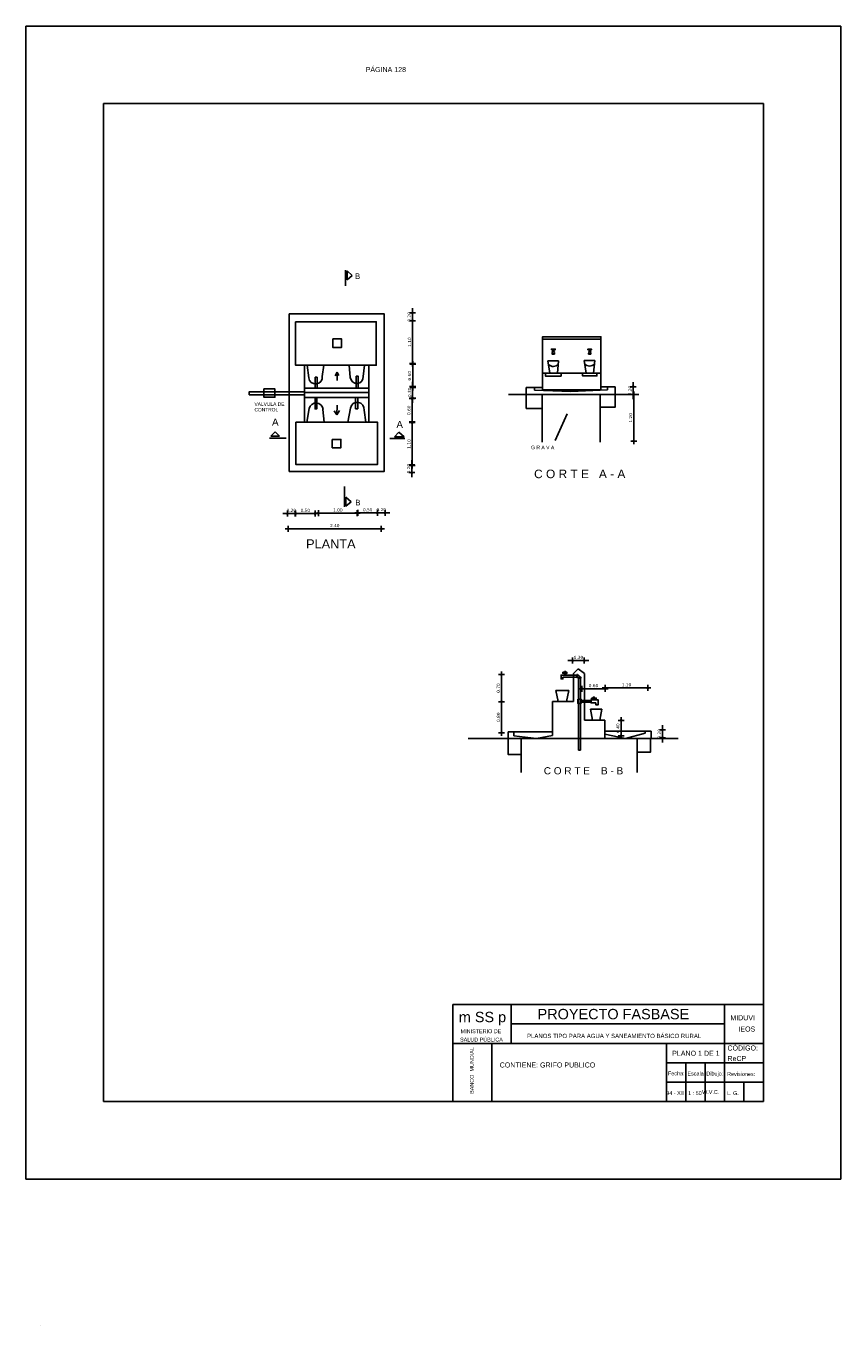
# Model space of a CAD drawing. Header units: metres. Extents: x 2413 to 4131, y 3282 to 4239.
# Tile 3 of 57: x 2461 to 2482, y 4204 to 4237. Entities that reach past the tile are written whole.
import ezdxf
from ezdxf.enums import TextEntityAlignment as Align

# ---------------------------------------------------------------- set-up
doc = ezdxf.new("R2010")
doc.units = ezdxf.units.M
for name, color, linetype in [('Cota', 7, 'Continuous'), ('Cotas', 7, 'Continuous'), ('Dibujo', 7, 'Continuous'), ('Plano', 1, 'Continuous'), ('Texto', 170, 'Continuous')]:
    doc.layers.add(name, color=color, linetype=linetype)
doc.styles.add('Annotative', font='arial.ttf')
doc.styles.get("Standard").update_dxf_attribs({"font": 'arial.ttf'})
doc.styles.add('verdana', font='verdana.ttf')
doc.dimstyles.new('ISO', dxfattribs={"dimtxt": 0.08, "dimasz": 0.06, "dimexe": 0.1, "dimexo": 0.1, "dimgap": 0.04, "dimtad": 1, "dimzin": 1, "dimdsep": 46, "dimtxsty": 'verdana', "dimblk1": 'PAB', "dimblk2": 'PAB', "dimsah": 1, "dimcen": 0, "dimse1": 1, "dimse2": 1, "dimclrd": 7, "dimclre": 8, "dimclrt": 7, "dimadec": 0, "dimazin": 0, "dimtfac": 1, "dimtix": 1, "dimtmove": 0, "dimatfit": 3, "dimldrblk": 'PAB', "dimfxl": 0.1, "dimtvp": 1, "dimtolj": 1, "dimtzin": 1, "dimarcsym": 0})

# ---------------------------------------------------------------- blocks, each defined once
blk = doc.blocks.new('PAB')
at = {"layer": 'Cotas'}
for p, q in [((-1.3, 0), (1.3, 0)), ((0, 1.3), (0, -1.3))]:
    blk.add_line(p, q, dxfattribs=at)
at = {"layer": 'Cotas', "const_width": 0.6}
blk.add_lwpolyline([(-0.3, 0, 1), (0.3, 0, 1)], format="xyb", close=True, dxfattribs=at)
blk = doc.blocks.new('*D913')
at = {"layer": 'Cota', "color": 7, "lineweight": -2, "transparency": 16777216}
for p, q in [((2471.305, 4229.684), (2471.305, 4229.744)), ((2471.305, 4229.624), (2471.305, 4229.424)), ((2471.305, 4229.364), (2471.305, 4229.304))]:
    blk.add_line(p, q, dxfattribs=at)
at = {"layer": 'Defpoints', "color": 0, "transparency": 16777216}
for p in [(2471.3, 4229.624), (2471.3, 4229.424), (2471.305, 4229.424)]:
    blk.add_point(p, dxfattribs=at)
at = {"layer": 'Cota', "color": 7, "lineweight": -2, "transparency": 16777216, "xscale": 0.06, "yscale": 0.06, "zscale": 0.06}
for p, rotation in [((2471.305, 4229.624), 270), ((2471.305, 4229.424), 90)]:
    blk.add_blockref('PAB', p, dxfattribs=dict(at, rotation=rotation))
at = {"layer": 'Cota', "color": 7, "transparency": 16777216, "insert": (2471.223, 4229.524), "char_height": 0.08, "attachment_point": 5, "rotation": 90, "style": 'verdana'}
blk.add_mtext('\\A1;0.20', dxfattribs=at)
blk = doc.blocks.new('*D914')
at = {"layer": 'Cota', "color": 7, "lineweight": -2, "transparency": 16777216}
blk.add_line((2471.31, 4229.364), (2471.31, 4228.384), dxfattribs=at)
at = {"layer": 'Defpoints', "color": 0, "transparency": 16777216}
for p in [(2471.305, 4229.424), (2471.305, 4228.324), (2471.31, 4228.324)]:
    blk.add_point(p, dxfattribs=at)
at = {"layer": 'Cota', "color": 7, "lineweight": -2, "transparency": 16777216, "xscale": 0.06, "yscale": 0.06, "zscale": 0.06}
for p, rotation in [((2471.31, 4229.424), 90), ((2471.31, 4228.324), 270)]:
    blk.add_blockref('PAB', p, dxfattribs=dict(at, rotation=rotation))
at = {"layer": 'Cota', "color": 7, "transparency": 16777216, "insert": (2471.229, 4228.874), "char_height": 0.08, "attachment_point": 5, "rotation": 90, "style": 'verdana'}
blk.add_mtext('\\A1;1.10', dxfattribs=at)
blk = doc.blocks.new('*D915')
at = {"layer": 'Cota', "color": 7, "lineweight": -2, "transparency": 16777216}
blk.add_line((2471.314, 4227.766), (2471.314, 4228.246), dxfattribs=at)
at = {"layer": 'Defpoints', "color": 0, "transparency": 16777216}
for p in [(2471.277, 4228.306), (2471.314, 4228.306), (2471.277, 4227.706)]:
    blk.add_point(p, dxfattribs=at)
at = {"layer": 'Cota', "color": 7, "lineweight": -2, "transparency": 16777216, "xscale": 0.06, "yscale": 0.06, "zscale": 0.06}
for p, rotation in [((2471.314, 4228.306), 90), ((2471.314, 4227.706), 270)]:
    blk.add_blockref('PAB', p, dxfattribs=dict(at, rotation=rotation))
at = {"layer": 'Cota', "color": 7, "transparency": 16777216, "insert": (2471.233, 4228.006), "char_height": 0.08, "attachment_point": 5, "rotation": 90, "style": 'verdana'}
blk.add_mtext('\\A1;0.60', dxfattribs=at)
blk = doc.blocks.new('*D916')
at = {"layer": 'Cota', "color": 7, "lineweight": -2, "transparency": 16777216}
for p, q in [((2471.312, 4227.789), (2471.312, 4227.849)), ((2471.312, 4227.429), (2471.312, 4227.729)), ((2471.312, 4227.369), (2471.312, 4227.309))]:
    blk.add_line(p, q, dxfattribs=at)
at = {"layer": 'Defpoints', "color": 0, "transparency": 16777216}
for p in [(2471.3, 4227.729), (2471.312, 4227.729), (2471.3, 4227.429)]:
    blk.add_point(p, dxfattribs=at)
at = {"layer": 'Cota', "color": 7, "lineweight": -2, "transparency": 16777216, "xscale": 0.06, "yscale": 0.06, "zscale": 0.06}
for p, rotation in [((2471.312, 4227.729), 270), ((2471.312, 4227.429), 90)]:
    blk.add_blockref('PAB', p, dxfattribs=dict(at, rotation=rotation))
at = {"layer": 'Cota', "color": 7, "transparency": 16777216, "insert": (2471.23, 4227.579), "char_height": 0.08, "attachment_point": 5, "rotation": 90, "style": 'verdana'}
blk.add_mtext('\\A1;0.30', dxfattribs=at)
blk = doc.blocks.new('*D917')
at = {"layer": 'Cota', "color": 7, "lineweight": -2, "transparency": 16777216}
blk.add_line((2471.297, 4226.878), (2471.297, 4227.358), dxfattribs=at)
at = {"layer": 'Defpoints', "color": 0, "transparency": 16777216}
for p in [(2471.297, 4227.418), (2471.297, 4227.418), (2471.297, 4226.818)]:
    blk.add_point(p, dxfattribs=at)
at = {"layer": 'Cota', "color": 7, "lineweight": -2, "transparency": 16777216, "xscale": 0.06, "yscale": 0.06, "zscale": 0.06}
for p, rotation in [((2471.297, 4227.418), 90), ((2471.297, 4226.818), 270)]:
    blk.add_blockref('PAB', p, dxfattribs=dict(at, rotation=rotation))
at = {"layer": 'Cota', "color": 7, "transparency": 16777216, "insert": (2471.216, 4227.118), "char_height": 0.08, "attachment_point": 5, "rotation": 90, "style": 'verdana'}
blk.add_mtext('\\A1;0.60', dxfattribs=at)
blk = doc.blocks.new('*D918')
at = {"layer": 'Cota', "color": 7, "lineweight": -2, "transparency": 16777216}
blk.add_line((2471.302, 4226.74), (2471.302, 4225.76), dxfattribs=at)
at = {"layer": 'Defpoints', "color": 0, "transparency": 16777216}
for p in [(2471.297, 4226.8), (2471.297, 4225.7), (2471.302, 4225.7)]:
    blk.add_point(p, dxfattribs=at)
at = {"layer": 'Cota', "color": 7, "lineweight": -2, "transparency": 16777216, "xscale": 0.06, "yscale": 0.06, "zscale": 0.06}
for p, rotation in [((2471.302, 4226.8), 90), ((2471.302, 4225.7), 270)]:
    blk.add_blockref('PAB', p, dxfattribs=dict(at, rotation=rotation))
at = {"layer": 'Cota', "color": 7, "transparency": 16777216, "insert": (2471.22, 4226.25), "char_height": 0.08, "attachment_point": 5, "rotation": 90, "style": 'verdana'}
blk.add_mtext('\\A1;1.10', dxfattribs=at)
blk = doc.blocks.new('*D919')
at = {"layer": 'Cota', "color": 7, "lineweight": -2, "transparency": 16777216}
for p, q in [((2471.291, 4225.773), (2471.291, 4225.833)), ((2471.291, 4225.513), (2471.291, 4225.713)), ((2471.291, 4225.453), (2471.291, 4225.393))]:
    blk.add_line(p, q, dxfattribs=at)
at = {"layer": 'Defpoints', "color": 0, "transparency": 16777216}
for p in [(2471.289, 4225.713), (2471.291, 4225.713), (2471.289, 4225.513)]:
    blk.add_point(p, dxfattribs=at)
at = {"layer": 'Cota', "color": 7, "lineweight": -2, "transparency": 16777216, "xscale": 0.06, "yscale": 0.06, "zscale": 0.06}
for p, rotation in [((2471.291, 4225.713), 270), ((2471.291, 4225.513), 90)]:
    blk.add_blockref('PAB', p, dxfattribs=dict(at, rotation=rotation))
at = {"layer": 'Cota', "color": 7, "transparency": 16777216, "insert": (2471.209, 4225.613), "char_height": 0.08, "attachment_point": 5, "rotation": 90, "style": 'verdana'}
blk.add_mtext('\\A1;0.20', dxfattribs=at)
blk = doc.blocks.new('*D920')
at = {"layer": 'Cota', "color": 7, "lineweight": -2, "transparency": 16777216}
for p, q in [((2470.343, 4224.477), (2470.283, 4224.477)), ((2470.603, 4224.477), (2470.403, 4224.477)), ((2470.663, 4224.477), (2470.723, 4224.477))]:
    blk.add_line(p, q, dxfattribs=at)
at = {"layer": 'Defpoints', "color": 0, "transparency": 16777216}
for p in [(2470.403, 4224.477), (2470.403, 4224.465), (2470.603, 4224.465)]:
    blk.add_point(p, dxfattribs=at)
at = {"layer": 'Cota', "color": 7, "lineweight": -2, "transparency": 16777216, "xscale": 0.06, "yscale": 0.06, "zscale": 0.06}
blk.add_blockref('PAB', (2470.403, 4224.477), dxfattribs=at)
at = {"layer": 'Cota', "color": 7, "lineweight": -2, "transparency": 16777216, "xscale": 0.06, "yscale": 0.06, "zscale": 0.06, "rotation": 180}
blk.add_blockref('PAB', (2470.603, 4224.477), dxfattribs=at)
at = {"layer": 'Cota', "color": 7, "transparency": 16777216, "insert": (2470.503, 4224.559), "char_height": 0.08, "attachment_point": 5, "style": 'verdana'}
blk.add_mtext('\\A1;0.20', dxfattribs=at)
blk = doc.blocks.new('*D921')
at = {"layer": 'Cota', "color": 7, "lineweight": -2, "transparency": 16777216}
blk.add_line((2470.343, 4224.474), (2469.963, 4224.474), dxfattribs=at)
at = {"layer": 'Defpoints', "color": 0, "transparency": 16777216}
for p in [(2469.903, 4224.477), (2469.903, 4224.474), (2470.403, 4224.477)]:
    blk.add_point(p, dxfattribs=at)
at = {"layer": 'Cota', "color": 7, "lineweight": -2, "transparency": 16777216, "xscale": 0.06, "yscale": 0.06, "zscale": 0.06, "rotation": 180}
blk.add_blockref('PAB', (2469.903, 4224.474), dxfattribs=at)
at = {"layer": 'Cota', "color": 7, "lineweight": -2, "transparency": 16777216, "xscale": 0.06, "yscale": 0.06, "zscale": 0.06}
blk.add_blockref('PAB', (2470.403, 4224.474), dxfattribs=at)
at = {"layer": 'Cota', "color": 7, "transparency": 16777216, "insert": (2470.153, 4224.556), "char_height": 0.08, "attachment_point": 5, "style": 'verdana'}
blk.add_mtext('\\A1;0.50', dxfattribs=at)
blk = doc.blocks.new('*D922')
at = {"layer": 'Cota', "color": 7, "lineweight": -2, "transparency": 16777216}
blk.add_line((2469.825, 4224.468), (2468.945, 4224.468), dxfattribs=at)
at = {"layer": 'Defpoints', "color": 0, "transparency": 16777216}
for p in [(2468.885, 4224.474), (2468.885, 4224.468), (2469.885, 4224.474)]:
    blk.add_point(p, dxfattribs=at)
at = {"layer": 'Cota', "color": 7, "lineweight": -2, "transparency": 16777216, "xscale": 0.06, "yscale": 0.06, "zscale": 0.06, "rotation": 180}
blk.add_blockref('PAB', (2468.885, 4224.468), dxfattribs=at)
at = {"layer": 'Cota', "color": 7, "lineweight": -2, "transparency": 16777216, "xscale": 0.06, "yscale": 0.06, "zscale": 0.06}
blk.add_blockref('PAB', (2469.885, 4224.468), dxfattribs=at)
at = {"layer": 'Cota', "color": 7, "transparency": 16777216, "insert": (2469.385, 4224.549), "char_height": 0.08, "attachment_point": 5, "style": 'verdana'}
blk.add_mtext('\\A1;1.00', dxfattribs=at)
blk = doc.blocks.new('*D923')
at = {"layer": 'Cota', "color": 7, "lineweight": -2, "transparency": 16777216}
blk.add_line((2468.357, 4224.459), (2468.737, 4224.459), dxfattribs=at)
at = {"layer": 'Defpoints', "color": 0, "transparency": 16777216}
for p in [(2468.297, 4224.474), (2468.797, 4224.474), (2468.797, 4224.459)]:
    blk.add_point(p, dxfattribs=at)
at = {"layer": 'Cota', "color": 7, "lineweight": -2, "transparency": 16777216, "xscale": 0.06, "yscale": 0.06, "zscale": 0.06, "rotation": 180}
blk.add_blockref('PAB', (2468.297, 4224.459), dxfattribs=at)
at = {"layer": 'Cota', "color": 7, "lineweight": -2, "transparency": 16777216, "xscale": 0.06, "yscale": 0.06, "zscale": 0.06}
blk.add_blockref('PAB', (2468.797, 4224.459), dxfattribs=at)
at = {"layer": 'Cota', "color": 7, "transparency": 16777216, "insert": (2468.547, 4224.54), "char_height": 0.08, "attachment_point": 5, "style": 'verdana'}
blk.add_mtext('\\A1;0.50', dxfattribs=at)
blk = doc.blocks.new('*D924')
at = {"layer": 'Cota', "color": 7, "lineweight": -2, "transparency": 16777216}
for p, q in [((2468.027, 4224.459), (2467.967, 4224.459)), ((2468.087, 4224.459), (2468.287, 4224.459)), ((2468.347, 4224.459), (2468.407, 4224.459))]:
    blk.add_line(p, q, dxfattribs=at)
at = {"layer": 'Defpoints', "color": 0, "transparency": 16777216}
for p in [(2468.087, 4224.474), (2468.287, 4224.474), (2468.287, 4224.459)]:
    blk.add_point(p, dxfattribs=at)
at = {"layer": 'Cota', "color": 7, "lineweight": -2, "transparency": 16777216, "xscale": 0.06, "yscale": 0.06, "zscale": 0.06}
blk.add_blockref('PAB', (2468.087, 4224.459), dxfattribs=at)
at = {"layer": 'Cota', "color": 7, "lineweight": -2, "transparency": 16777216, "xscale": 0.06, "yscale": 0.06, "zscale": 0.06, "rotation": 180}
blk.add_blockref('PAB', (2468.287, 4224.459), dxfattribs=at)
at = {"layer": 'Cota', "color": 7, "transparency": 16777216, "insert": (2468.187, 4224.54), "char_height": 0.08, "attachment_point": 5, "style": 'verdana'}
blk.add_mtext('\\A1;0.20', dxfattribs=at)
blk = doc.blocks.new('*D925')
at = {"layer": 'Cota', "color": 7, "lineweight": -2, "transparency": 16777216}
blk.add_line((2468.165, 4224.065), (2470.445, 4224.065), dxfattribs=at)
at = {"layer": 'Defpoints', "color": 0, "transparency": 16777216}
for p in [(2468.105, 4224.065), (2470.505, 4224.065), (2470.505, 4224.065)]:
    blk.add_point(p, dxfattribs=at)
at = {"layer": 'Cota', "color": 7, "lineweight": -2, "transparency": 16777216, "xscale": 0.06, "yscale": 0.06, "zscale": 0.06, "rotation": 180}
blk.add_blockref('PAB', (2468.105, 4224.065), dxfattribs=at)
at = {"layer": 'Cota', "color": 7, "lineweight": -2, "transparency": 16777216, "xscale": 0.06, "yscale": 0.06, "zscale": 0.06}
blk.add_blockref('PAB', (2470.505, 4224.065), dxfattribs=at)
at = {"layer": 'Cota', "color": 7, "transparency": 16777216, "insert": (2469.305, 4224.147), "char_height": 0.08, "attachment_point": 5, "style": 'verdana'}
blk.add_mtext('\\A1;2.40', dxfattribs=at)
blk = doc.blocks.new('*D926')
at = {"layer": 'Cota', "color": 7, "lineweight": -2, "transparency": 16777216}
blk.add_line((2477.01, 4226.383), (2477.01, 4227.463), dxfattribs=at)
at = {"layer": 'Defpoints', "color": 0, "transparency": 16777216}
for p in [(2477.01, 4227.523), (2477.015, 4227.523), (2477.015, 4226.323)]:
    blk.add_point(p, dxfattribs=at)
at = {"layer": 'Cota', "color": 7, "lineweight": -2, "transparency": 16777216, "xscale": 0.06, "yscale": 0.06, "zscale": 0.06}
for p, rotation in [((2477.01, 4227.523), 90), ((2477.01, 4226.323), 270)]:
    blk.add_blockref('PAB', p, dxfattribs=dict(at, rotation=rotation))
at = {"layer": 'Cota', "color": 7, "transparency": 16777216, "insert": (2476.928, 4226.923), "char_height": 0.08, "attachment_point": 5, "rotation": 90, "style": 'verdana'}
blk.add_mtext('\\A1;1.20', dxfattribs=at)
blk = doc.blocks.new('*D927')
at = {"layer": 'Cota', "color": 7, "lineweight": -2, "transparency": 16777216}
for p, q in [((2476.995, 4227.785), (2476.995, 4227.845)), ((2476.995, 4227.525), (2476.995, 4227.725)), ((2476.995, 4227.465), (2476.995, 4227.405))]:
    blk.add_line(p, q, dxfattribs=at)
at = {"layer": 'Defpoints', "color": 0, "transparency": 16777216}
for p in [(2476.992, 4227.725), (2476.995, 4227.725), (2476.992, 4227.525)]:
    blk.add_point(p, dxfattribs=at)
at = {"layer": 'Cota', "color": 7, "lineweight": -2, "transparency": 16777216, "xscale": 0.06, "yscale": 0.06, "zscale": 0.06}
for p, rotation in [((2476.995, 4227.725), 270), ((2476.995, 4227.525), 90)]:
    blk.add_blockref('PAB', p, dxfattribs=dict(at, rotation=rotation))
at = {"layer": 'Cota', "color": 7, "transparency": 16777216, "insert": (2476.913, 4227.625), "char_height": 0.08, "attachment_point": 5, "rotation": 90, "style": 'verdana'}
blk.add_mtext('\\A1;0.20', dxfattribs=at)
blk = doc.blocks.new('*D928')
at = {"layer": 'Cota', "color": 7, "lineweight": -2, "transparency": 16777216}
blk.add_line((2473.601, 4219.673), (2473.601, 4220.253), dxfattribs=at)
at = {"layer": 'Defpoints', "color": 0, "transparency": 16777216}
for p in [(2473.569, 4220.313), (2473.601, 4220.313), (2473.569, 4219.613)]:
    blk.add_point(p, dxfattribs=at)
at = {"layer": 'Cota', "color": 7, "lineweight": -2, "transparency": 16777216, "xscale": 0.06, "yscale": 0.06, "zscale": 0.06}
for p, rotation in [((2473.601, 4220.313), 90), ((2473.601, 4219.613), 270)]:
    blk.add_blockref('PAB', p, dxfattribs=dict(at, rotation=rotation))
at = {"layer": 'Cota', "color": 7, "transparency": 16777216, "insert": (2473.52, 4219.963), "char_height": 0.08, "attachment_point": 5, "rotation": 90, "style": 'verdana'}
blk.add_mtext('\\A1;0.70', dxfattribs=at)
blk = doc.blocks.new('*D929')
at = {"layer": 'Cota', "color": 7, "lineweight": -2, "transparency": 16777216}
blk.add_line((2473.603, 4219.553), (2473.603, 4218.873), dxfattribs=at)
at = {"layer": 'Defpoints', "color": 0, "transparency": 16777216}
for p in [(2473.601, 4219.613), (2473.601, 4218.813), (2473.603, 4218.813)]:
    blk.add_point(p, dxfattribs=at)
at = {"layer": 'Cota', "color": 7, "lineweight": -2, "transparency": 16777216, "xscale": 0.06, "yscale": 0.06, "zscale": 0.06}
for p, rotation in [((2473.603, 4219.613), 90), ((2473.603, 4218.813), 270)]:
    blk.add_blockref('PAB', p, dxfattribs=dict(at, rotation=rotation))
at = {"layer": 'Cota', "color": 7, "transparency": 16777216, "insert": (2473.522, 4219.213), "char_height": 0.08, "attachment_point": 5, "rotation": 90, "style": 'verdana'}
blk.add_mtext('\\A1;0.80', dxfattribs=at)
blk = doc.blocks.new('*D930')
at = {"layer": 'Cota', "color": 7, "lineweight": -2, "transparency": 16777216}
for p, q in [((2475.374, 4220.671), (2475.314, 4220.671)), ((2475.734, 4220.671), (2475.434, 4220.671)), ((2475.794, 4220.671), (2475.854, 4220.671))]:
    blk.add_line(p, q, dxfattribs=at)
at = {"layer": 'Defpoints', "color": 0, "transparency": 16777216}
for p in [(2475.434, 4220.683), (2475.434, 4220.671), (2475.734, 4220.683)]:
    blk.add_point(p, dxfattribs=at)
at = {"layer": 'Cota', "color": 7, "lineweight": -2, "transparency": 16777216, "xscale": 0.06, "yscale": 0.06, "zscale": 0.06}
blk.add_blockref('PAB', (2475.434, 4220.671), dxfattribs=at)
at = {"layer": 'Cota', "color": 7, "lineweight": -2, "transparency": 16777216, "xscale": 0.06, "yscale": 0.06, "zscale": 0.06, "rotation": 180}
blk.add_blockref('PAB', (2475.734, 4220.671), dxfattribs=at)
at = {"layer": 'Cota', "color": 7, "transparency": 16777216, "insert": (2475.584, 4220.753), "char_height": 0.08, "attachment_point": 5, "style": 'verdana'}
blk.add_mtext('\\A1;0.30', dxfattribs=at)
blk = doc.blocks.new('*D931')
at = {"layer": 'Cota', "color": 7, "lineweight": -2, "transparency": 16777216}
blk.add_line((2476.212, 4219.945), (2475.732, 4219.945), dxfattribs=at)
at = {"layer": 'Defpoints', "color": 0, "transparency": 16777216}
for p in [(2475.672, 4219.951), (2475.672, 4219.945), (2476.272, 4219.951)]:
    blk.add_point(p, dxfattribs=at)
at = {"layer": 'Cota', "color": 7, "lineweight": -2, "transparency": 16777216, "xscale": 0.06, "yscale": 0.06, "zscale": 0.06, "rotation": 180}
blk.add_blockref('PAB', (2475.672, 4219.945), dxfattribs=at)
at = {"layer": 'Cota', "color": 7, "lineweight": -2, "transparency": 16777216, "xscale": 0.06, "yscale": 0.06, "zscale": 0.06}
blk.add_blockref('PAB', (2476.272, 4219.945), dxfattribs=at)
at = {"layer": 'Cota', "color": 7, "transparency": 16777216, "insert": (2475.972, 4220.027), "char_height": 0.08, "attachment_point": 5, "style": 'verdana'}
blk.add_mtext('\\A1;0.60', dxfattribs=at)
blk = doc.blocks.new('*D932')
at = {"layer": 'Cota', "color": 7, "lineweight": -2, "transparency": 16777216}
blk.add_line((2476.332, 4219.969), (2477.312, 4219.969), dxfattribs=at)
at = {"layer": 'Defpoints', "color": 0, "transparency": 16777216}
for p in [(2477.372, 4219.969), (2476.272, 4219.945), (2477.372, 4219.945)]:
    blk.add_point(p, dxfattribs=at)
at = {"layer": 'Cota', "color": 7, "lineweight": -2, "transparency": 16777216, "xscale": 0.06, "yscale": 0.06, "zscale": 0.06, "rotation": 180}
blk.add_blockref('PAB', (2476.272, 4219.969), dxfattribs=at)
at = {"layer": 'Cota', "color": 7, "lineweight": -2, "transparency": 16777216, "xscale": 0.06, "yscale": 0.06, "zscale": 0.06}
blk.add_blockref('PAB', (2477.372, 4219.969), dxfattribs=at)
at = {"layer": 'Cota', "color": 7, "transparency": 16777216, "insert": (2476.822, 4220.05), "char_height": 0.08, "attachment_point": 5, "style": 'verdana'}
blk.add_mtext('\\A1;1.10', dxfattribs=at)
blk = doc.blocks.new('*D933')
at = {"layer": 'Cota', "color": 7, "lineweight": -2, "transparency": 16777216}
blk.add_line((2476.682, 4219.073), (2476.682, 4218.793), dxfattribs=at)
at = {"layer": 'Defpoints', "color": 0, "transparency": 16777216}
for p in [(2476.682, 4219.133), (2476.682, 4218.733), (2476.682, 4218.733)]:
    blk.add_point(p, dxfattribs=at)
at = {"layer": 'Cota', "color": 7, "lineweight": -2, "transparency": 16777216, "xscale": 0.06, "yscale": 0.06, "zscale": 0.06}
for p, rotation in [((2476.682, 4219.133), 90), ((2476.682, 4218.733), 270)]:
    blk.add_blockref('PAB', p, dxfattribs=dict(at, rotation=rotation))
at = {"layer": 'Cota', "color": 7, "transparency": 16777216, "insert": (2476.6, 4218.933), "char_height": 0.08, "attachment_point": 5, "rotation": 90, "style": 'verdana'}
blk.add_mtext('\\A1;0.40', dxfattribs=at)
blk = doc.blocks.new('*D934')
at = {"layer": 'Cota', "color": 7, "lineweight": -2, "transparency": 16777216}
for p, q in [((2477.748, 4218.946), (2477.748, 4219.006)), ((2477.748, 4218.886), (2477.748, 4218.686)), ((2477.748, 4218.626), (2477.748, 4218.566))]:
    blk.add_line(p, q, dxfattribs=at)
at = {"layer": 'Defpoints', "color": 0, "transparency": 16777216}
for p in [(2477.748, 4218.686), (2477.756, 4218.886), (2477.756, 4218.686)]:
    blk.add_point(p, dxfattribs=at)
at = {"layer": 'Cota', "color": 7, "lineweight": -2, "transparency": 16777216, "xscale": 0.06, "yscale": 0.06, "zscale": 0.06}
for p, rotation in [((2477.748, 4218.886), 270), ((2477.748, 4218.686), 90)]:
    blk.add_blockref('PAB', p, dxfattribs=dict(at, rotation=rotation))
at = {"layer": 'Cota', "color": 7, "transparency": 16777216, "insert": (2477.667, 4218.786), "char_height": 0.08, "attachment_point": 5, "rotation": 90, "style": 'verdana'}
blk.add_mtext('\\A1;0.20', dxfattribs=at)

msp = doc.modelspace()

# ---------------------------------------------------------------- linework, layer by layer
at = {"layer": 'Dibujo', "color": 0, "linetype": 'ByBlock'}
for p, q in [((2461.349, 4237.014), (2482.349, 4237.014)), ((2461.349, 4207.314), (2461.349, 4237.014)), ((2461.349, 4237.014), (2464.349, 4237.014)), ((2461.349, 4237.014), (2463.849, 4237.014)), ((2482.349, 4237.014), (2482.349, 4207.314)), ((2463.349, 4235.014), (2463.349, 4209.314)), ((2480.349, 4235.014), (2463.349, 4235.014)), ((2480.349, 4235.014), (2480.349, 4209.314)), ((2472.349, 4211.814), (2472.349, 4209.314)), ((2480.349, 4211.814), (2472.349, 4211.814)), ((2473.849, 4211.814), (2473.849, 4210.814)), ((2479.349, 4209.314), (2479.349, 4211.814)), ((2479.349, 4211.314), (2473.849, 4211.314)), ((2480.349, 4210.814), (2472.349, 4210.814)), ((2473.349, 4210.814), (2473.349, 4209.314)), ((2473.349, 4209.314), (2473.349, 4210.814)), ((2477.849, 4209.314), (2477.849, 4210.814)), ((2480.349, 4210.314), (2477.849, 4210.314)), ((2478.349, 4209.314), (2478.349, 4210.314)), ((2478.849, 4209.314), (2478.849, 4210.314)), ((2480.349, 4209.814), (2477.849, 4209.814)), ((2479.849, 4209.314), (2479.849, 4209.814)), ((2480.349, 4209.314), (2463.349, 4209.314)), ((2482.349, 4207.314), (2461.349, 4207.314))]:
    msp.add_line(p, q, dxfattribs=at)
at = {"layer": 'Plano'}
for p, q in [((2474.659, 4228.947), (2476.163, 4228.947)), ((2474.849, 4228.07), (2474.798, 4228.394)), ((2474.798, 4228.394), (2475.069, 4228.394)), ((2475.069, 4228.394), (2475.047, 4228.07)), ((2475.782, 4228.07), (2475.729, 4228.397)), ((2475.729, 4228.397), (2476.006, 4228.397)), ((2476.006, 4228.397), (2475.971, 4228.07)), ((2468.527, 4228.278), (2468.527, 4226.811)), ((2468.635, 4227.952), (2468.595, 4228.278)), ((2468.984, 4227.988), (2469.025, 4228.278)), ((2469.705, 4227.962), (2469.675, 4228.278)), ((2470.04, 4227.989), (2470.068, 4228.278)), ((2470.184, 4228.278), (2470.184, 4226.811)), ((2474.659, 4227.703), (2474.236, 4227.703)), ((2474.236, 4227.703), (2474.236, 4227.525)), ((2474.452, 4227.703), (2474.452, 4227.639)), ((2476.163, 4227.721), (2476.527, 4227.721)), ((2476.336, 4227.646), (2476.336, 4227.721)), ((2476.527, 4227.721), (2476.527, 4227.525)), ((2468.527, 4227.58), (2470.184, 4227.58)), ((2473.782, 4227.525), (2477.138, 4227.525)), ((2474.452, 4227.639), (2475.386, 4227.6)), ((2475.386, 4227.6), (2476.336, 4227.646)), ((2468.65, 4227.16), (2468.585, 4226.811)), ((2469.002, 4227.138), (2469.033, 4226.811)), ((2469.712, 4227.176), (2469.639, 4226.811)), ((2470.062, 4227.121), (2470.104, 4226.811)), ((2475.577, 4220.458), (2475.453, 4220.342)), ((2475.453, 4220.342), (2475.453, 4219.616)), ((2475.736, 4220.34), (2475.577, 4220.458)), ((2475.736, 4219.135), (2475.736, 4220.34)), ((2475, 4219.898), (2475.337, 4219.898)), ((2475, 4219.898), (2475.058, 4219.616)), ((2475.337, 4219.898), (2475.273, 4219.616)), ((2475.453, 4219.616), (2474.918, 4219.616)), ((2474.918, 4219.616), (2474.918, 4218.84)), ((2475.899, 4219.425), (2476.189, 4219.425)), ((2475.899, 4219.425), (2475.947, 4219.135)), ((2476.189, 4219.425), (2476.139, 4219.135)), ((2476.266, 4219.135), (2475.736, 4219.135)), ((2476.266, 4218.667), (2476.266, 4219.135)), ((2474.106, 4218.667), (2472.746, 4218.667)), ((2474.918, 4218.84), (2473.77, 4218.84)), ((2473.77, 4218.84), (2473.77, 4218.667)), ((2473.917, 4218.732), (2473.917, 4218.84)), ((2474.506, 4218.667), (2473.917, 4218.732)), ((2474.918, 4218.74), (2474.506, 4218.667)), ((2474.918, 4218.84), (2474.918, 4218.74)), ((2476.266, 4218.852), (2477.459, 4218.852)), ((2476.8, 4218.667), (2476.266, 4218.777)), ((2477.442, 4218.667), (2476.266, 4218.667)), ((2476.8, 4218.667), (2477.306, 4218.8)), ((2477.096, 4218.667), (2478.156, 4218.667)), ((2477.096, 4218.667), (2477.442, 4218.667)), ((2477.306, 4218.8), (2477.306, 4218.852)), ((2477.459, 4218.852), (2477.459, 4218.667))]:
    msp.add_line(p, q, dxfattribs=at)
for points in [[(2468.131, 4229.6), (2470.581, 4229.6), (2470.581, 4225.545), (2468.131, 4225.545)], [(2468.297, 4229.396), (2470.374, 4229.396), (2470.374, 4228.278), (2468.297, 4228.278)], [(2476.163, 4227.646), (2474.659, 4227.646), (2474.659, 4229.013), (2476.163, 4229.013)], [(2469.257, 4228.961), (2469.478, 4228.961), (2469.478, 4228.731), (2469.257, 4228.731)], [(2474.887, 4228.677), (2474.988, 4228.677), (2474.988, 4228.695), (2474.887, 4228.695)], [(2475.827, 4228.671), (2475.919, 4228.671), (2475.919, 4228.692), (2475.827, 4228.692)], [(2474.97, 4228.564), (2474.907, 4228.564), (2474.907, 4228.581), (2474.97, 4228.581)], [(2475.901, 4228.566), (2475.847, 4228.566), (2475.847, 4228.585), (2475.901, 4228.585)], [(2474.659, 4227.646), (2476.163, 4227.646), (2476.163, 4228.07), (2474.659, 4228.07)], [(2474.734, 4228.07), (2475.135, 4228.07), (2475.135, 4227.997), (2474.734, 4227.997)], [(2476.062, 4228.07), (2475.691, 4228.07), (2475.691, 4228.004), (2476.062, 4228.004)], [(2467.482, 4227.67), (2467.763, 4227.67), (2467.763, 4227.454), (2467.482, 4227.454)], [(2468.527, 4227.446), (2470.184, 4227.446), (2470.184, 4227.691), (2468.527, 4227.691)], [(2468.804, 4227.691), (2468.85, 4227.691), (2468.85, 4227.97), (2468.804, 4227.97)], [(2469.909, 4227.691), (2469.859, 4227.691), (2469.859, 4227.993), (2469.909, 4227.993)], [(2468.527, 4227.517), (2467.104, 4227.517), (2467.104, 4227.595), (2468.527, 4227.595)], [(2468.8, 4227.446), (2468.843, 4227.446), (2468.843, 4227.154), (2468.8, 4227.154)], [(2469.899, 4227.446), (2469.843, 4227.446), (2469.843, 4227.159), (2469.899, 4227.159)], [(2474.648, 4227.525), (2474.241, 4227.525), (2474.241, 4227.164), (2474.648, 4227.164)], [(2476.527, 4227.525), (2476.142, 4227.525), (2476.142, 4227.197), (2476.527, 4227.197)], [(2468.302, 4226.811), (2470.41, 4226.811), (2470.41, 4225.724), (2468.302, 4225.724)], [(2469.24, 4226.367), (2469.466, 4226.367), (2469.466, 4226.154), (2469.24, 4226.154)], [(2475.181, 4220.371), (2475.289, 4220.371), (2475.289, 4220.347), (2475.181, 4220.347)], [(2475.227, 4220.298), (2475.255, 4220.298), (2475.255, 4220.389), (2475.227, 4220.389)], [(2475.541, 4220.311), (2475.557, 4220.311), (2475.557, 4220.238), (2475.541, 4220.238)], [(2475.572, 4220.221), (2475.646, 4220.221), (2475.646, 4220.238), (2475.572, 4220.238)], [(2475.634, 4218.366), (2475.589, 4218.366), (2475.589, 4220.221), (2475.634, 4220.221)], [(2475.565, 4219.679), (2475.652, 4219.679), (2475.652, 4219.567), (2475.565, 4219.567)], [(2475.652, 4219.647), (2475.911, 4219.647), (2475.911, 4219.605), (2475.652, 4219.605)], [(2475.919, 4219.707), (2476.041, 4219.707), (2476.041, 4219.68), (2475.919, 4219.68)], [(2475.965, 4219.663), (2475.993, 4219.663), (2475.993, 4219.73), (2475.965, 4219.73)], [(2474.106, 4218.255), (2473.77, 4218.255), (2473.77, 4218.667), (2474.106, 4218.667)], [(2477.096, 4218.317), (2477.442, 4218.317), (2477.442, 4218.667), (2477.096, 4218.667)]]:
    msp.add_lwpolyline(points, close=True, dxfattribs=at)
for points in [[(2474.929, 4228.642), (2474.929, 4228.677), (2474.938, 4228.677), (2474.938, 4228.642)], [(2475.866, 4228.634), (2475.866, 4228.671), (2475.877, 4228.671), (2475.877, 4228.637)], [(2474.648, 4226.299), (2474.648, 4227.525), (2476.142, 4227.525), (2476.142, 4226.299)], [(2475.183, 4220.242), (2475.541, 4220.242), (2475.541, 4220.298), (2475.138, 4220.298), (2475.138, 4220.242)], [(2475.183, 4220.242), (2475.183, 4220.199), (2475.138, 4220.199), (2475.138, 4220.242)], [(2476.033, 4219.58), (2475.911, 4219.58), (2475.911, 4219.663), (2476.09, 4219.663), (2476.09, 4219.58)], [(2476.033, 4219.58), (2476.033, 4219.529), (2476.09, 4219.529), (2476.09, 4219.58)], [(2474.106, 4217.789), (2474.106, 4218.667), (2477.096, 4218.667), (2477.096, 4217.789)]]:
    msp.add_lwpolyline(points, dxfattribs=at)
for centre, radius in [((2474.936, 4228.612), 0.031), ((2475.877, 4228.611), 0.0258)]:
    msp.add_circle(centre, radius, dxfattribs=at)
for centre, radius, start, end in [((2474.936, 4228.411), 0.165, 221.735, 320.485), ((2475.871, 4228.438), 0.18, 224.9587, 314.1172), ((2468.809, 4227.974), 0.176, 187.2319, 4.7796), ((2469.872, 4227.978), 0.168, 185.3884, 3.9487), ((2468.825, 4227.127), 0.178, 3.5773, 169.3064), ((2469.886, 4227.146), 0.177, 352.0837, 170.1362), ((2475.559, 4220.222), 0.0747, 13.1254, 91.1976), ((2475.563, 4220.225), 0.0285, 28.8363, 100.5463)]:
    msp.add_arc(centre, radius, start, end, dxfattribs=at)
at = {"layer": 'Texto'}
for p, q in [((2469.579, 4230.32), (2469.579, 4230.726)), ((2469.629, 4230.712), (2469.629, 4230.476)), ((2469.751, 4230.588), (2469.629, 4230.712)), ((2469.629, 4230.476), (2469.751, 4230.588)), ((2469.365, 4228.096), (2469.319, 4228.002)), ((2469.365, 4227.881), (2469.365, 4228.096)), ((2469.365, 4228.096), (2469.413, 4228.016)), ((2469.358, 4227.002), (2469.294, 4227.101)), ((2469.371, 4227.25), (2469.358, 4227.002)), ((2469.358, 4227.002), (2469.431, 4227.109)), ((2474.983, 4226.341), (2475.29, 4227.027)), ((2467.62, 4226.401), (2468.051, 4226.401)), ((2467.659, 4226.453), (2467.77, 4226.562)), ((2467.659, 4226.453), (2467.88, 4226.453)), ((2467.88, 4226.453), (2467.77, 4226.562)), ((2471.115, 4226.393), (2470.721, 4226.393)), ((2470.958, 4226.553), (2470.844, 4226.437)), ((2470.844, 4226.437), (2471.09, 4226.437)), ((2471.09, 4226.437), (2470.958, 4226.553)), ((2469.56, 4224.629), (2469.56, 4225.152)), ((2469.589, 4224.883), (2469.589, 4224.645)), ((2469.728, 4224.763), (2469.589, 4224.883)), ((2469.589, 4224.645), (2469.728, 4224.763))]:
    msp.add_line(p, q, dxfattribs=at)

# ---------------------------------------------------------------- texts
at = {"layer": 'Dibujo', "color": 0, "linetype": 'ByBlock'}
for s, height, p in [('m SS p', 0.2662, (2472.502, 4211.36)), ('PROYECTO FASBASE', 0.26624, (2474.532, 4211.435)), ('PLANOS TIPO PARA AGUA Y SANEAMIENTO BÁSICO RURAL', 0.11076, (2474.26, 4210.95))]:
    msp.add_text(s, height=height, dxfattribs=at).set_placement(p)
at = {"layer": 'Dibujo', "color": 0, "linetype": 'ByBlock', "style": 'Annotative'}
for s, p in [('MIDUVI', (2479.498, 4211.408)), ('IEOS', (2479.706, 4211.118)), ('PLANO 1 DE 1', (2478, 4210.494)), ('CÓDIGO:', (2479.424, 4210.63)), ('CONTIENE: GRIFO PUBLICO', (2473.556, 4210.193)), ('ReCP', (2479.423, 4210.36))]:
    msp.add_text(s, height=0.13, dxfattribs=at).set_placement(p)
at = {"layer": 'Dibujo', "color": 0, "linetype": 'ByBlock'}
for s, p in [('SALUD PÚBLICA', (2473.085, 4210.861)), ('MINISTERIO DE', (2473.073, 4211.076)), ('Fecha:', (2478.104, 4209.991)), ('Escala:', (2478.621, 4209.986)), ('Dibujo:', (2479.097, 4209.986)), ('Revisiones:', (2479.775, 4209.976)), ('W.V.C.', (2478.992, 4209.51)), ('94 - XII', (2478.072, 4209.485)), ('1 : 50', (2478.584, 4209.482)), ('L. G. ', (2479.584, 4209.483))]:
    msp.add_text(s, height=0.1, dxfattribs=at).set_placement(p, align=Align.CENTER)
msp.add_text('BANCO  MUNDIAL', height=0.1, rotation=90, dxfattribs=at).set_placement((2472.887, 4210.115), align=Align.CENTER)
at = {"layer": 'Dibujo', "color": 0, "linetype": 'ByBlock', "insert": (2470.102, 4235.958), "char_height": 0.13, "width": 2.90393, "attachment_point": 1}
msp.add_mtext('PÁGINA 128', dxfattribs=at)
at = {"layer": 'Plano', "insert": (2461.711, 4203.548), "char_height": 0.0125, "attachment_point": 1}
msp.add_mtext_dynamic_manual_height_columns('108', width=3.73984, gutter_width=12.5, heights=[0], dxfattribs=at)
at = {"layer": 'Texto'}
for s, height, p in [('B', 0.146, (2469.826, 4230.498)), ('VALVULA DE', 0.0897, (2467.236, 4227.232)), ('CONTROL', 0.0897, (2467.236, 4227.088)), ('A', 0.183, (2467.688, 4226.723)), ('A', 0.183, (2470.893, 4226.659)), ('G R A V A ', 0.0929, (2474.363, 4226.115)), ('C O R T E   A - A ', 0.2196, (2474.441, 4225.37)), ('B', 0.146, (2469.833, 4224.668)), ('PLANTA ', 0.2347, (2468.567, 4223.559)), ('C O R T E    B - B ', 0.18442, (2474.691, 4217.742))]:
    msp.add_text(s, height=height, dxfattribs=at).set_placement(p)

# ---------------------------------------------------------------- dimensions: what is measured, and where the dimension line sits
at = {"layer": 'Cota'}
for base, p1, p2, picture, middle in [((2471.305, 4229.424), (2471.3, 4229.624), (2471.3, 4229.424), '*D913', (2471.223, 4229.524)), ((2471.31, 4228.324), (2471.305, 4229.424), (2471.305, 4228.324), '*D914', (2471.229, 4228.874)), ((2471.314, 4228.306), (2471.277, 4227.706), (2471.277, 4228.306), '*D915', (2471.233, 4228.006)), ((2471.312, 4227.729), (2471.3, 4227.429), (2471.3, 4227.729), '*D916', (2471.23, 4227.579)), ((2476.995, 4227.725), (2476.992, 4227.525), (2476.992, 4227.725), '*D927', (2476.913, 4227.625)), ((2471.297, 4227.418), (2471.297, 4226.818), (2471.297, 4227.418), '*D917', (2471.216, 4227.118)), ((2477.01, 4227.523), (2477.015, 4226.323), (2477.015, 4227.523), '*D926', (2476.928, 4226.923)), ((2471.302, 4225.7), (2471.297, 4226.8), (2471.297, 4225.7), '*D918', (2471.22, 4226.25)), ((2471.291, 4225.713), (2471.289, 4225.513), (2471.289, 4225.713), '*D919', (2471.209, 4225.613)), ((2473.601, 4220.313), (2473.569, 4219.613), (2473.569, 4220.313), '*D928', (2473.52, 4219.963)), ((2473.603, 4218.813), (2473.601, 4219.613), (2473.601, 4218.813), '*D929', (2473.522, 4219.213)), ((2476.682, 4218.733), (2476.682, 4219.133), (2476.682, 4218.733), '*D933', (2476.6, 4218.933)), ((2477.748, 4218.686), (2477.756, 4218.886), (2477.756, 4218.686), '*D934', (2477.667, 4218.786))]:
    dim = msp.add_linear_dim(base=base, p1=p1, p2=p2, angle=90, dimstyle='ISO', dxfattribs=at)
    dim.commit()
    dim.dimension.update_dxf_attribs({"geometry": picture, "text_midpoint": middle})
for base, p1, p2, picture, middle in [((2468.287, 4224.459), (2468.087, 4224.474), (2468.287, 4224.474), '*D924', (2468.187, 4224.54)), ((2468.797, 4224.459), (2468.297, 4224.474), (2468.797, 4224.474), '*D923', (2468.547, 4224.54)), ((2468.885, 4224.468), (2469.885, 4224.474), (2468.885, 4224.474), '*D922', (2469.385, 4224.549)), ((2469.903, 4224.474), (2470.403, 4224.477), (2469.903, 4224.477), '*D921', (2470.153, 4224.556)), ((2470.403, 4224.477), (2470.603, 4224.465), (2470.403, 4224.465), '*D920', (2470.503, 4224.559)), ((2470.505, 4224.065), (2468.105, 4224.065), (2470.505, 4224.065), '*D925', (2469.305, 4224.147)), ((2475.434, 4220.671), (2475.734, 4220.683), (2475.434, 4220.683), '*D930', (2475.584, 4220.753)), ((2475.672, 4219.945), (2476.272, 4219.951), (2475.672, 4219.951), '*D931', (2475.972, 4220.027)), ((2477.372, 4219.969), (2476.272, 4219.945), (2477.372, 4219.945), '*D932', (2476.822, 4220.05))]:
    dim = msp.add_linear_dim(base=base, p1=p1, p2=p2, dimstyle='ISO', dxfattribs=at)
    dim.commit()
    dim.dimension.update_dxf_attribs({"geometry": picture, "text_midpoint": middle})

doc.saveas('drawing.dxf')
